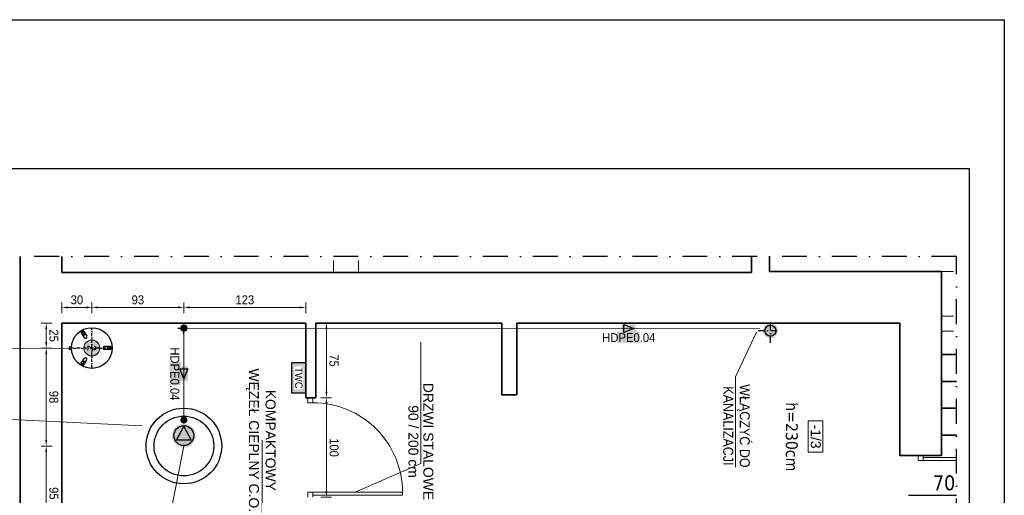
# Model space of a CAD drawing. Header units: millimetres. Extents: x -17023 to -15538, y -265397 to -264347.
# Tile 3 of 3: x -16527 to -15538, y -264825 to -264347. Entities that reach past the tile are written whole.
import ezdxf
from ezdxf.enums import TextEntityAlignment as Align

# ---------------------------------------------------------------- set-up
doc = ezdxf.new("R2010")
doc.units = ezdxf.units.MM
for name, pattern in [('ACAD_ISO03W100', [30, 12, -18]), ('CONTINOUS', [0]), ('DASHDOT', [25.4, 12.7, -6.35, 0, -6.35]), ('DASHDOT2', [0.5, 0.25, -0.125, 0, -0.125])]:
    doc.linetypes.add(name, pattern=pattern)
doc.layers.get('0').update_dxf_attribs({"color": 20, "lineweight": 35})
doc.layers.get('Defpoints').update_dxf_attribs({"lineweight": 9})
for name, color, linetype in [('-- Budynek', 35, 'Continuous'), ('-- K_SANIT', 131, 'CONTINOUS'), ('-- K_SANIT_opis', 11, 'CONTINOUS'), ('-- RAMKA', 11, 'Continuous'), ('-- urządzenia', 51, 'Continuous')]:
    doc.layers.add(name, color=color, linetype=linetype)
for name, color, linetype, lineweight in [('-- CO_opis', 11, 'Continuous', 0), ('Dodatki', 11, 'Continuous', 9), ('OPISY', 1, 'Continuous', 9), ('stolarka0.09', 3, 'Continuous', 9), ('WYMIARY', 123, 'Continuous', 9)]:
    doc.layers.add(name, color=color, linetype=linetype, lineweight=lineweight)
doc.layers.add('--pomoc', color=6, linetype='Continuous', plot=False)
doc.styles.add('1-100', font='arial.ttf', dxfattribs={"width": 0.5, "oblique": 5, "height": 20})
doc.styles.add('A', font='arial.ttf', dxfattribs={"width": 0.9})
doc.styles.add('INSTADT', font='arial.ttf', dxfattribs={"width": 0.9})
doc.styles.get("Standard").update_dxf_attribs({"font": 'arial.ttf'})
doc.styles.add('styl1', font='tahoma.ttf')
doc.dimstyles.new('1-100', dxfattribs={"dimtxt": 20, "dimasz": 0.4, "dimexe": 15, "dimexo": 0.1, "dimgap": 2, "dimtad": 1, "dimdec": 0, "dimdsep": 46, "dimtxsty": '1-100', "dimblk": 'wymiarowa', "dimcen": 0, "dimse1": 1, "dimse2": 1, "dimclrd": 256, "dimclre": 256, "dimclrt": 2, "dimadec": 0, "dimazin": 0, "dimtfac": 1, "dimtdec": 0, "dimtix": 1, "dimtofl": 0, "dimtmove": 1, "dimatfit": 0, "dimldrblk": 'wymiarowa', "dimfxl": 1, "dimtolj": 1, "dimtzin": 0, "dimlwd": -1, "dimlwe": -1, "dimarcsym": 0})

# ---------------------------------------------------------------- blocks, each defined once
blk = doc.blocks.new('-- ROZDZIELNICA TWC_rz')
blk.add_hatch(color=251).paths.add_polyline_path([(0, -15), (0, 15), (-14.2, 15), (-14.2, -15)])
at = {"color": 7, "ltscale": 100, "insert": (-7.1, 0), "char_height": 7.5, "attachment_point": 5, "rotation": 270, "style": 'A', "bg_fill": 3, "box_fill_scale": 1.1, "bg_fill_color": 256, "bg_fill_transparency": 10617998}
blk.add_mtext('TWC', dxfattribs=at)
at = {"ltscale": 100}
blk.add_lwpolyline([(-14.2, -15), (0, -15), (0, 15), (-14.2, 15)], close=True, dxfattribs=at)
blk = doc.blocks.new('-- pion_kan')
h = blk.add_hatch(color=251)
edge = h.paths.add_edge_path()
edge.add_ellipse((0, 0), major_axis=(-5.31, 5.31), ratio=1, start_angle=0, end_angle=360)
at = {"color": 50, "linetype": 'DASHDOT2', "ltscale": 25}
for p, q in [((0, -12.28), (0, 12.28)), ((12.28, 0), (-12.28, 0))]:
    blk.add_line(p, q, dxfattribs=at)
at = {"color": 51, "linetype": 'Continuous'}
blk.add_ellipse((0, 0), major_axis=(-3.9, 3.9), ratio=1, start_param=3.926991, end_param=10.210176, dxfattribs=at)
blk = doc.blocks.new('A$C541D7E8F')
at = {"layer": '-- K_SANIT', "xscale": 0.5, "yscale": 0.5}
blk.add_blockref('-- pion_kan', (0, 0), dxfattribs=at)
blk = doc.blocks.new('-- średnica_kan')
for points in [[(23.3, 28.5), (-22.3, 28.5), (-22.3, 6.5), (23.3, 6.5)], [(-14.1, 6.5), (15.1, 6.5), (15.1, -8.5), (-14.1, -8.5)]]:
    blk.add_hatch(color=251).paths.add_polyline_path(points)
at = {"linetype": 'Continuous', "ltscale": 100}
for p, q in [((-10.1, 0), (10.1, 8.1)), ((10.1, -8.1), (-10.1, 0)), ((10.1, 8.1), (10.1, -8.1))]:
    blk.add_line(p, q, dxfattribs=at)
at = {"color": 7, "style": 'A', "width": 0.9, "flags": 12}
blk.add_attdef('ŚREDNICA', text='', height=18, dxfattribs=at).set_placement((0, 4.1), align=Align.BOTTOM_CENTER)
blk = doc.blocks.new('RAMKA')
at = {"layer": '-- RAMKA', "color": 50}
blk.add_line((0, 2970), (300, 2970), dxfattribs=at)
blk.add_lwpolyline([(0, 2970), (2100, 2970), (2100, 0), (0, 0)], close=True, dxfattribs=at)
at = {"layer": '-- RAMKA', "color": 11}
blk.add_lwpolyline([(300, 69.4), (2030, 69.4), (2030, 2900), (300, 2900)], close=True, dxfattribs=at)
blk = doc.blocks.new('-- NG 50')
at = {"color": 50, "linetype": 'DASHDOT', "ltscale": 0.25}
for p, q in [((0, 20.45), (0, -20.45)), ((-20.45, 0), (20.45, 0))]:
    blk.add_line(p, q, dxfattribs=at)
at = {"color": 50, "extrusion": (0, 0, -1)}
for p, q in [((7.95, 16.77), (5.14, 11.9)), ((6.4, 14.09), (6.41, 14.1)), ((6.41, 14.11), (6.41, 14.1)), ((10.55, 15.27), (7.74, 10.4)), ((-18.5, 1.5), (-12.87, 1.5)), ((-18.5, -1.5), (-12.87, -1.5)), ((-15.42, -1.5), (-15.41, -1.5)), ((-15.4, -1.5), (-15.41, -1.5)), ((7.95, -16.77), (5.14, -11.9)), ((10.55, -15.27), (7.74, -10.4)), ((9, -12.59), (9.01, -12.6)), ((9.01, -12.61), (9.01, -12.6))]:
    blk.add_line(p, q, dxfattribs=at)
at = {"color": 11, "extrusion": (0, 0, -1)}
for p, q in [((22.45, 1.34), (20.4, 1.34)), ((22.45, 1.34), (22.45, 0)), ((22.45, 0), (22.45, -1.35)), ((22.45, -1.35), (20.4, -1.35))]:
    blk.add_line(p, q, dxfattribs=at)
at = {"color": 0}
for radius in [20.45, 0.612]:
    blk.add_circle((0, 0), radius, dxfattribs=at)
at = {"color": 50}
for centre, radius in [((9.37, 16.24), 0.75), ((-18.75, 0), 0.75), ((0, 0), 0.367), ((0, 0), 0.184), ((9.37, -16.24), 0.75)]:
    blk.add_circle(centre, radius, dxfattribs=at)
for centre, radius, start, end in [((6.5, 11.25), 1.5, 154.47439, 325.52561), ((15.77, 27.31), 15.04, 234.27519, 245.72481), ((15.77, 27.31), 14.84, 234.19776, 245.80224), ((9.25, 16.02), 1.5, 330, 150), ((-18.5, 0), 1.5, 90, 270), ((-31.54, 0), 14.84, 354.19776, 5.80224), ((-31.54, 0), 15.04, 354.27519, 5.72481), ((-12.99, 0), 1.5, 274.47439, 85.52561), ((6.5, -11.25), 1.5, 34.47439, 205.52561), ((15.77, -27.31), 15.04, 114.27519, 125.72481), ((15.77, -27.31), 14.84, 114.19776, 125.80224), ((9.25, -16.02), 1.5, 210, 30)]:
    blk.add_arc(centre, radius, start, end, dxfattribs=at)
at = {"color": 50, "extrusion": (0, 0, -1)}
for centre, major_axis, start_param, end_param in [((4.6, 7.96), (-12.85, 7.42), 1.469528, 1.672065), ((4.6, 7.96), (-13.02, 7.52), 1.47088, 1.570796), ((4.6, 7.96), (-13.02, 7.52), 1.570796, 1.670713), ((-9.2, 0), (0, -15.04), 1.570796, 1.670713), ((-9.2, 0), (0, -15.04), 1.47088, 1.570796), ((-9.2, 0), (0, -14.84), 1.469528, 1.672065), ((4.6, -7.96), (12.85, 7.42), 1.469528, 1.672065), ((4.6, -7.96), (13.02, 7.52), 1.570796, 1.670713), ((4.6, -7.96), (13.02, 7.52), 1.47088, 1.570796)]:
    blk.add_ellipse(centre, major_axis=major_axis, ratio=0.421187, start_param=start_param, end_param=end_param, dxfattribs=at)
blk = doc.blocks.new('-- NR_22')
h = blk.add_hatch(color=251)
edge = h.paths.add_edge_path()
edge.add_arc((0, 30), 22, 0, 360)
at = {"color": 50}
blk.add_circle((0, 30), 20, dxfattribs=at)
at = {"style": 'A', "width": 0.9, "flags": 12}
blk.add_attdef('22', text='', height=20, dxfattribs=at).set_placement((0, 30, 0.1), align=Align.MIDDLE_CENTER)
blk = doc.blocks.new('*D50')
at = {"layer": '-- CO_opis', "color": 50, "linetype": 'Continuous', "ltscale": 2}
for p, q in [((-16494.76, -264651.93), (-16505.56, -264651.93)), ((-16494.76, -264676.93), (-16505.56, -264676.93))]:
    blk.add_line(p, q, dxfattribs=at)
at = {"layer": '-- CO_opis', "linetype": 'Continuous', "lineweight": 5, "ltscale": 2}
blk.add_line((-16500.56, -264657.93), (-16500.56, -264670.93), dxfattribs=at)
at = {"layer": '-- CO_opis', "linetype": 'Continuous', "ltscale": 2}
for points in [[(-16499.56, -264657.93), (-16501.56, -264657.93), (-16500.56, -264651.93)], [(-16499.56, -264670.93), (-16501.56, -264670.93), (-16500.56, -264676.93)]]:
    blk.add_solid(points, dxfattribs=at)
at = {"layer": 'Defpoints', "color": 0, "linetype": 'Continuous', "ltscale": 2}
for p in [(-16484.76, -264651.93), (-16500.56, -264676.93), (-16484.76, -264676.93)]:
    blk.add_point(p, dxfattribs=at)
at = {"layer": '-- CO_opis', "color": 1, "linetype": 'Continuous', "ltscale": 2, "insert": (-16492.97, -264664.43), "char_height": 9, "attachment_point": 5, "rotation": 270, "style": 'INSTADT'}
blk.add_mtext('\\A1;25', dxfattribs=at)
blk = doc.blocks.new('_ArchTick')
at = {"color": 0, "linetype": 'ByBlock', "const_width": 0.15}
blk.add_lwpolyline([(-0.5, -0.5), (0.5, 0.5)], dxfattribs=at)
blk = doc.blocks.new('wymiarowa')
at = {"layer": 'WYMIARY'}
for p, q in [((0, 25), (0, -25)), ((-17, 0), (17, 0))]:
    blk.add_line(p, q, dxfattribs=at)
at = {"layer": 'WYMIARY', "xscale": 17, "yscale": 17, "zscale": 17, "rotation": 180}
blk.add_blockref('_ArchTick', (0, 0), dxfattribs=at)
blk = doc.blocks.new('*D51')
at = {"layer": '-- CO_opis', "color": 50, "linetype": 'Continuous', "ltscale": 2}
for p, q in [((-16494.76, -264676.93), (-16505.56, -264676.93)), ((-16494.76, -264775.4), (-16505.56, -264775.4))]:
    blk.add_line(p, q, dxfattribs=at)
at = {"layer": '-- CO_opis', "linetype": 'Continuous', "lineweight": 5, "ltscale": 2}
blk.add_line((-16500.56, -264769.4), (-16500.56, -264682.93), dxfattribs=at)
at = {"layer": '-- CO_opis', "linetype": 'Continuous', "ltscale": 2}
for points in [[(-16499.56, -264682.93), (-16501.56, -264682.93), (-16500.56, -264676.93)], [(-16499.56, -264769.4), (-16501.56, -264769.4), (-16500.56, -264775.4)]]:
    blk.add_solid(points, dxfattribs=at)
at = {"layer": 'Defpoints', "color": 0, "linetype": 'Continuous', "ltscale": 2}
for p in [(-16500.56, -264676.93), (-16484.76, -264676.93), (-16484.76, -264775.4)]:
    blk.add_point(p, dxfattribs=at)
at = {"layer": '-- CO_opis', "color": 1, "linetype": 'Continuous', "ltscale": 2, "insert": (-16492.97, -264726.17), "char_height": 9, "attachment_point": 5, "rotation": 270, "style": 'INSTADT'}
blk.add_mtext('\\A1;98', dxfattribs=at)
blk = doc.blocks.new('*D52')
at = {"layer": '-- CO_opis', "color": 50, "linetype": 'Continuous', "ltscale": 2}
for p, q in [((-16494.76, -264775.4), (-16505.56, -264775.4)), ((-16494.76, -264870.62), (-16505.56, -264870.62))]:
    blk.add_line(p, q, dxfattribs=at)
at = {"layer": '-- CO_opis', "linetype": 'Continuous', "lineweight": 5, "ltscale": 2}
blk.add_line((-16500.56, -264781.4), (-16500.56, -264864.62), dxfattribs=at)
at = {"layer": '-- CO_opis', "linetype": 'Continuous', "ltscale": 2}
for points in [[(-16499.56, -264781.4), (-16501.56, -264781.4), (-16500.56, -264775.4)], [(-16499.56, -264864.62), (-16501.56, -264864.62), (-16500.56, -264870.62)]]:
    blk.add_solid(points, dxfattribs=at)
at = {"layer": 'Defpoints', "color": 0, "linetype": 'Continuous', "ltscale": 2}
for p in [(-16484.76, -264775.4), (-16500.56, -264870.62), (-16484.76, -264870.62)]:
    blk.add_point(p, dxfattribs=at)
at = {"layer": '-- CO_opis', "color": 1, "linetype": 'Continuous', "ltscale": 2, "insert": (-16492.97, -264823.01), "char_height": 9, "attachment_point": 5, "rotation": 270, "style": 'INSTADT'}
blk.add_mtext('\\A1;95', dxfattribs=at)
blk = doc.blocks.new('*D55')
at = {"layer": '-- CO_opis', "color": 50, "linetype": 'Continuous', "ltscale": 2}
for p, q in [((-16484.76, -264641.93), (-16484.76, -264631.13)), ((-16454.76, -264641.93), (-16454.76, -264631.13))]:
    blk.add_line(p, q, dxfattribs=at)
at = {"layer": '-- CO_opis', "linetype": 'Continuous', "lineweight": 5, "ltscale": 2}
blk.add_line((-16460.76, -264636.13), (-16478.76, -264636.13), dxfattribs=at)
at = {"layer": '-- CO_opis', "linetype": 'Continuous', "ltscale": 2}
for points in [[(-16478.76, -264635.13), (-16478.76, -264637.13), (-16484.76, -264636.13)], [(-16460.76, -264635.13), (-16460.76, -264637.13), (-16454.76, -264636.13)]]:
    blk.add_solid(points, dxfattribs=at)
at = {"layer": 'Defpoints', "color": 0, "linetype": 'Continuous', "ltscale": 2}
for p in [(-16484.76, -264636.13), (-16484.76, -264651.93), (-16454.76, -264651.93)]:
    blk.add_point(p, dxfattribs=at)
at = {"layer": '-- CO_opis', "color": 1, "linetype": 'Continuous', "ltscale": 2, "insert": (-16469.76, -264628.54), "char_height": 9, "attachment_point": 5, "style": 'INSTADT'}
blk.add_mtext('\\A1;30', dxfattribs=at)
blk = doc.blocks.new('*D58')
at = {"layer": '-- CO_opis', "color": 50, "linetype": 'Continuous', "ltscale": 2}
for p, q in [((-16224.76, -264726.93), (-16213.96, -264726.93)), ((-16224.76, -264826.93), (-16213.96, -264826.93))]:
    blk.add_line(p, q, dxfattribs=at)
at = {"layer": '-- CO_opis', "linetype": 'Continuous', "lineweight": 5, "ltscale": 2}
blk.add_line((-16218.96, -264732.93), (-16218.96, -264820.93), dxfattribs=at)
at = {"layer": '-- CO_opis', "linetype": 'Continuous', "ltscale": 2}
for points in [[(-16217.96, -264732.93), (-16219.96, -264732.93), (-16218.96, -264726.93)], [(-16217.96, -264820.93), (-16219.96, -264820.93), (-16218.96, -264826.93)]]:
    blk.add_solid(points, dxfattribs=at)
at = {"layer": 'Defpoints', "color": 0, "linetype": 'Continuous', "ltscale": 2}
for p in [(-16239.76, -264726.93), (-16239.76, -264826.93), (-16218.96, -264826.93)]:
    blk.add_point(p, dxfattribs=at)
at = {"layer": '-- CO_opis', "color": 1, "linetype": 'Continuous', "ltscale": 2, "insert": (-16211.37, -264776.93), "char_height": 9, "attachment_point": 5, "rotation": 270, "style": 'INSTADT'}
blk.add_mtext('\\A1;100', dxfattribs=at)
blk = doc.blocks.new('*D59')
at = {"layer": '-- CO_opis', "color": 50, "linetype": 'Continuous', "ltscale": 2}
for p, q in [((-16224.76, -264651.93), (-16213.96, -264651.93)), ((-16224.76, -264726.93), (-16213.96, -264726.93))]:
    blk.add_line(p, q, dxfattribs=at)
at = {"layer": '-- CO_opis', "linetype": 'Continuous', "lineweight": 5, "ltscale": 2}
blk.add_line((-16218.96, -264720.93), (-16218.96, -264657.93), dxfattribs=at)
at = {"layer": '-- CO_opis', "linetype": 'Continuous', "ltscale": 2}
for points in [[(-16217.96, -264657.93), (-16219.96, -264657.93), (-16218.96, -264651.93)], [(-16217.96, -264720.93), (-16219.96, -264720.93), (-16218.96, -264726.93)]]:
    blk.add_solid(points, dxfattribs=at)
at = {"layer": 'Defpoints', "color": 0, "linetype": 'Continuous', "ltscale": 2}
for p in [(-16239.76, -264651.93), (-16218.96, -264651.93), (-16239.76, -264726.93)]:
    blk.add_point(p, dxfattribs=at)
at = {"layer": '-- CO_opis', "color": 1, "linetype": 'Continuous', "ltscale": 2, "insert": (-16211.39, -264689.43), "char_height": 9, "attachment_point": 5, "rotation": 270, "style": 'INSTADT'}
blk.add_mtext('\\A1;75', dxfattribs=at)
blk = doc.blocks.new('*D60')
at = {"layer": '-- CO_opis', "color": 50, "linetype": 'Continuous', "ltscale": 2}
for p, q in [((-16454.76, -264641.93), (-16454.76, -264631.13)), ((-16362.26, -264641.93), (-16362.26, -264631.13))]:
    blk.add_line(p, q, dxfattribs=at)
at = {"layer": '-- CO_opis', "linetype": 'Continuous', "lineweight": 5, "ltscale": 2}
blk.add_line((-16448.76, -264636.13), (-16368.26, -264636.13), dxfattribs=at)
at = {"layer": '-- CO_opis', "linetype": 'Continuous', "ltscale": 2}
for points in [[(-16448.76, -264635.13), (-16448.76, -264637.13), (-16454.76, -264636.13)], [(-16368.26, -264635.13), (-16368.26, -264637.13), (-16362.26, -264636.13)]]:
    blk.add_solid(points, dxfattribs=at)
at = {"layer": 'Defpoints', "color": 0, "linetype": 'Continuous', "ltscale": 2}
for p in [(-16362.26, -264636.13), (-16454.76, -264651.93), (-16362.26, -264651.93)]:
    blk.add_point(p, dxfattribs=at)
at = {"layer": '-- CO_opis', "color": 1, "linetype": 'Continuous', "ltscale": 2, "insert": (-16408.51, -264628.54), "char_height": 9, "attachment_point": 5, "style": 'INSTADT'}
blk.add_mtext('\\A1;93', dxfattribs=at)
blk = doc.blocks.new('*D61')
at = {"layer": '-- CO_opis', "color": 50, "linetype": 'Continuous', "ltscale": 2}
for p, q in [((-16362.26, -264641.93), (-16362.26, -264631.13)), ((-16239.76, -264641.93), (-16239.76, -264631.13))]:
    blk.add_line(p, q, dxfattribs=at)
at = {"layer": '-- CO_opis', "linetype": 'Continuous', "lineweight": 5, "ltscale": 2}
blk.add_line((-16245.76, -264636.13), (-16356.26, -264636.13), dxfattribs=at)
at = {"layer": '-- CO_opis', "linetype": 'Continuous', "ltscale": 2}
for points in [[(-16356.26, -264635.13), (-16356.26, -264637.13), (-16362.26, -264636.13)], [(-16245.76, -264635.13), (-16245.76, -264637.13), (-16239.76, -264636.13)]]:
    blk.add_solid(points, dxfattribs=at)
at = {"layer": 'Defpoints', "color": 0, "linetype": 'Continuous', "ltscale": 2}
for p in [(-16362.26, -264636.13), (-16362.26, -264651.93), (-16239.76, -264651.93)]:
    blk.add_point(p, dxfattribs=at)
at = {"layer": '-- CO_opis', "color": 1, "linetype": 'Continuous', "ltscale": 2, "insert": (-16301.01, -264628.54), "char_height": 9, "attachment_point": 5, "style": 'INSTADT'}
blk.add_mtext('\\A1;123', dxfattribs=at)
blk = doc.blocks.new('pompa')
h = blk.add_hatch(color=251)
edge = h.paths.add_edge_path()
edge.add_arc((0, 0), 11.94, 0, 360)
blk.add_hatch(color=7).paths.add_polyline_path([(-9.2, 0), (4.57, -7.23), (4.57, 7.23)])
at = {"color": 50}
for p, q in [((-9.2, 0), (4.57, 7.23)), ((4.57, -7.23), (-9.2, 0)), ((4.57, 7.23), (4.57, -7.23))]:
    blk.add_line(p, q, dxfattribs=at)
at = {"color": 51}
blk.add_circle((0, 0), 9.94, dxfattribs=at)
blk = doc.blocks.new('pion')
h = blk.add_hatch(color=251)
edge = h.paths.add_edge_path()
edge.add_arc((0, 0), 6, 0, 360)
h = blk.add_hatch(color=50)
edge = h.paths.add_edge_path()
edge.add_arc((0, 0), 4, 0, 360)
at = {"color": 50}
blk.add_circle((0, 0), 4, dxfattribs=at)
blk = doc.blocks.new('-- SCH_600 + pompa')
at = {"color": 50}
blk.add_circle((0, 0), 38, dxfattribs=at)
at = {"color": 0}
blk.add_circle((0, 0), 30, dxfattribs=at)
at = {"rotation": 180}
blk.add_blockref('pompa', (10.41, 0), dxfattribs=at)
at = {"ltscale": 0.6, "xscale": 0.6, "yscale": 0.6}
blk.add_blockref('pion', (26.15, 0), dxfattribs=at)

msp = doc.modelspace()

# ---------------------------------------------------------------- linework, layer by layer
at = {"layer": '-- Budynek', "color": 50, "linetype": 'DASHDOT2', "ltscale": 100}
msp.add_line((-15585.74, -265203.93), (-15585.74, -264584.94), dxfattribs=at)
msp.add_lwpolyline([(-15585.74, -264584.94), (-16526.76, -264584.94)], dxfattribs=at)
at = {"layer": '-- CO_opis', "color": 11}
msp.add_lwpolyline([(-16471.78, -264676.93), (-16563.75, -264677.24), (-16563.75, -264677.24), (-16563.75, -264557.21)], dxfattribs=at)
at = {"layer": '-- K_SANIT', "linetype": 'Continuous', "lineweight": 0}
for p, q in [((-16362.26, -264656.88), (-15783.67, -264657.38)), ((-16362.26, -264749.26), (-16362.26, -264656.89)), ((-16410.55, -265019.22), (-16362.26, -264775.4))]:
    msp.add_line(p, q, dxfattribs=at)
at = {"layer": '--pomoc', "ltscale": 0.05}
msp.add_line((-15633.89, -264824.93), (-15585.74, -264824.93), dxfattribs=at)
for p, q in [((-16484.76, -264584.94), (-16484.76, -264600.93)), ((-15791.76, -264600.93), (-15791.76, -264584.94)), ((-15773.76, -264599.93), (-15773.76, -264584.94)), ((-15791.76, -264600.93), (-16484.76, -264600.93)), ((-15600.76, -264599.93), (-15773.76, -264599.93)), ((-15600.76, -264784.93), (-15600.76, -264599.93)), ((-16484.76, -265148.93), (-16484.76, -264651.93)), ((-16239.76, -264651.93), (-16484.76, -264651.93)), ((-16239.76, -264726.93), (-16239.76, -264651.93)), ((-16042.76, -264651.93), (-16229.76, -264651.93)), ((-16229.76, -264651.93), (-16229.76, -264726.93)), ((-16042.76, -264723.93), (-16042.76, -264651.93)), ((-15642.76, -264651.93), (-16027.76, -264651.93)), ((-16027.76, -264651.93), (-16027.76, -264723.93)), ((-15642.76, -264784.93), (-15642.76, -264651.93)), ((-15585.74, -264683.43), (-15600.76, -264683.43)), ((-15585.74, -264710.43), (-15600.76, -264710.43)), ((-16027.76, -264723.93), (-16042.76, -264723.93)), ((-16239.76, -264726.93), (-16229.76, -264726.93)), ((-15585.74, -264737.43), (-15600.76, -264737.43)), ((-15585.74, -264764.43), (-15600.76, -264764.43)), ((-15600.76, -264784.93), (-15642.76, -264784.93))]:
    msp.add_line(p, q)
at = {"layer": 'Dodatki', "linetype": 'ACAD_ISO03W100'}
for p, q in [((-16211.76, -264600.93), (-16211.76, -264584.94)), ((-16186.76, -264600.93), (-16186.76, -264584.94)), ((-15600.76, -264599.93), (-15585.74, -264599.93)), ((-15600.76, -264644.93), (-15585.74, -264644.93)), ((-15600.76, -264659.93), (-15585.74, -264659.93))]:
    msp.add_line(p, q, dxfattribs=at)
at = {"layer": 'Dodatki'}
msp.add_lwpolyline([(-15719.97, -264781.62), (-15719.97, -264750.19), (-15734.79, -264750.19), (-15734.79, -264781.62)], close=True, dxfattribs=at)
at = {"layer": 'stolarka0.09'}
for p, q in [((-16237.52, -264726.93), (-16237.52, -264731.93)), ((-16237.52, -264731.93), (-16232.52, -264731.93)), ((-16232.52, -264726.93), (-16232.52, -264731.93)), ((-15624.18, -264789.93), (-15624.18, -264784.93)), ((-15619.18, -264789.93), (-15619.18, -264784.93)), ((-16237.52, -264821.93), (-16237.52, -264826.93)), ((-16232.52, -264821.93), (-16232.52, -264826.93))]:
    msp.add_line(p, q, dxfattribs=at)
at = {"layer": 'stolarka0.09', "ltscale": 0.05}
for p, q in [((-15624.18, -264789.93), (-15585.74, -264789.93)), ((-15619.18, -264786.93), (-15585.74, -264786.93)), ((-16237.52, -264821.93), (-16142.52, -264821.93)), ((-16142.52, -264821.93), (-16142.52, -264824.93)), ((-16232.52, -264824.93), (-16142.52, -264824.93))]:
    msp.add_line(p, q, dxfattribs=at)
msp.add_arc((-16232.52, -264821.93), 90, 0, 90.00017, dxfattribs=at)

# ---------------------------------------------------------------- block references
at = {"layer": '-- CO_opis'}
ref = msp.add_blockref('-- NR_22', (-16466.76, -264676.93), dxfattribs=dict(at, xscale=0.4, yscale=0.4, zscale=0.001, rotation=269.9999999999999))
ref.add_attrib('22', '2', dxfattribs={"layer": '0', "height": 8.8, "rotation": 270, "style": 'A', "width": 0.9}).set_placement((-16454.76, -264676.93, 0), align=Align.MIDDLE_CENTER)
at = {"layer": '-- K_SANIT', "ltscale": 10, "rotation": 269.9999999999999}
msp.add_blockref('A$C541D7E8F', (-16362.26, -264656.89), dxfattribs=at)
at = {"layer": '-- K_SANIT', "ltscale": 10, "xscale": 2, "yscale": 2, "rotation": 269.9999999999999}
msp.add_blockref('A$C541D7E8F', (-15772.76, -264659.45), dxfattribs=at)
at = {"layer": '-- K_SANIT_opis'}
ref = msp.add_blockref('-- średnica_kan', (-15915.19, -264657.43), dxfattribs=dict(at, xscale=0.4999999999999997, yscale=0.4999999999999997, rotation=180))
ref.add_attrib('ŚREDNICA', 'HDPE0.04', dxfattribs={"layer": '0', "color": 7, "height": 9, "rotation": 0, "style": 'A', "oblique": 360, "width": 0.9, "flags": 12}).set_placement((-15915.14, -264673.67), align=Align.BOTTOM_CENTER)
ref = msp.add_blockref('-- średnica_kan', (-16362.26, -264702.87), dxfattribs=dict(at, xscale=0.4999999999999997, yscale=0.4999999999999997, rotation=90.00000000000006))
ref.add_attrib('ŚREDNICA', 'HDPE0.04', dxfattribs={"layer": '0', "color": 7, "height": 9, "rotation": 270, "style": 'A', "oblique": 360, "width": 0.9, "flags": 12}).set_placement((-16378.5, -264702.92), align=Align.BOTTOM_CENTER)
at = {"layer": '-- urządzenia', "linetype": 'Continuous', "lineweight": 13, "rotation": 180}
msp.add_blockref('-- NG 50', (-16454.76, -264676.93), dxfattribs=at)
at = {"layer": '-- urządzenia', "linetype": 'Continuous', "lineweight": 13, "zscale": 10, "rotation": 89.99999999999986}
msp.add_blockref('-- SCH_600 + pompa', (-16362.26, -264775.4), dxfattribs=at)

# ---------------------------------------------------------------- texts
at = {"layer": '-- CO_opis', "color": 11, "char_height": 10, "attachment_point": 5, "rotation": 270, "style": 'INSTADT', "bg_fill": 3, "bg_fill_color": 256, "bg_fill_transparency": 0}
for s, insert, box_fill_scale in [('WŁĄCZYĆ DO\\PKANALIZACJI', (-15806.94, -264755.19), 1.1), ('{\\W1;SZCZELNA STUDZIENKA \\PSCHŁADZAJĄCA, Ø600,\\PH\\H0.7x;min\\H1.4286x; = 0.80 m Z POMPĄ\\PODWADNIAJĄCĄ TEMP.\\PPRACY 90°C}', (-16589.05, -264834.83), 1.5)]:
    msp.add_mtext(s, dxfattribs=dict(at, insert=insert, box_fill_scale=box_fill_scale))
at = {"layer": '--pomoc', "ltscale": 0.05, "style": 'styl1'}
msp.add_text('70', height=15, dxfattribs=at).set_placement((-15609.52, -264819.88))
at = {"layer": '--pomoc', "ltscale": 0.05, "insert": (-15745.26, -264731.42), "char_height": 12, "width": 125.2406, "attachment_point": 1, "rotation": 270, "style": 'styl1'}
msp.add_mtext('h=230cm', dxfattribs=at)
at = {"layer": 'OPISY', "insert": (-15722.18, -264753.94), "char_height": 10, "width": 177.5875, "attachment_point": 1, "rotation": 270}
msp.add_mtext('-1/3', dxfattribs=at)

# ---------------------------------------------------------------- dimensions: what is measured, and where the dimension line sits
at = {"layer": '-- CO_opis', "linetype": 'Continuous', "ltscale": 2}
for base, p1, p2, angle, override, picture, middle in [((-16484.76, -264636.13), (-16454.76, -264651.93), (-16484.76, -264651.93), 180, {"dimtxt": 9, "dimasz": 6, "dimexe": 5, "dimexo": 10, "dimgap": 3, "dimtxsty": 'INSTADT', "dimsah": 1, "dimse1": 0, "dimse2": 0, "dimclre": 50, "dimclrt": 1, "dimfxl": 30, "dimfxlon": 1, "dimlwd": 5}, '*D55', (-16469.76, -264628.54)), ((-16362.2633, -264636.1345), (-16239.7631, -264651.9338), (-16362.2633, -264651.9338), 180, {"dimtxt": 9, "dimasz": 6, "dimexe": 5, "dimexo": 10, "dimgap": 3, "dimtxsty": 'INSTADT', "dimsah": 1, "dimse1": 0, "dimse2": 0, "dimclre": 50, "dimclrt": 1, "dimfxl": 30, "dimfxlon": 1, "dimlwd": 5}, '*D61', (-16301.0132, -264628.5363)), ((-16500.56, -264676.93), (-16484.76, -264651.93), (-16484.76, -264676.93), 270, {"dimtxt": 9, "dimasz": 6, "dimexe": 5, "dimexo": 10, "dimgap": 3, "dimtxsty": 'INSTADT', "dimsah": 1, "dimse1": 0, "dimse2": 0, "dimclre": 50, "dimclrt": 1, "dimfxl": 30, "dimfxlon": 1, "dimlwd": 5}, '*D50', (-16492.97, -264664.43)), ((-16500.56, -264676.93), (-16484.76, -264775.4), (-16484.76, -264676.93), 90, {"dimtxt": 9, "dimasz": 6, "dimexe": 5, "dimexo": 10, "dimgap": 3, "dimtxsty": 'INSTADT', "dimsah": 1, "dimse1": 0, "dimse2": 0, "dimclre": 50, "dimclrt": 1, "dimfxl": 30, "dimfxlon": 1, "dimlwd": 5}, '*D51', (-16492.97, -264726.17)), ((-16218.96, -264826.93), (-16239.76, -264726.93), (-16239.76, -264826.93), 270, {"dimtxt": 9, "dimasz": 6, "dimexe": 5, "dimexo": 15, "dimgap": 3, "dimtxsty": 'INSTADT', "dimsah": 1, "dimse1": 0, "dimse2": 0, "dimclre": 50, "dimclrt": 1, "dimfxl": 30, "dimfxlon": 1, "dimlwd": 5}, '*D58', (-16211.37, -264776.93)), ((-16500.56, -264870.62), (-16484.76, -264775.4), (-16484.76, -264870.62), 270, {"dimtxt": 9, "dimasz": 6, "dimexe": 5, "dimexo": 10, "dimgap": 3, "dimtxsty": 'INSTADT', "dimsah": 1, "dimse1": 0, "dimse2": 0, "dimclre": 50, "dimclrt": 1, "dimfxl": 30, "dimfxlon": 1, "dimlwd": 5}, '*D52', (-16492.97, -264823.01))]:
    dim = msp.add_linear_dim(base=base, p1=p1, p2=p2, angle=angle, dimstyle='1-100', override=override, dxfattribs=at)
    dim.commit()
    dim.dimension.update_dxf_attribs({"geometry": picture, "text_midpoint": middle})
dim = msp.add_linear_dim(base=(-16362.2633, -264636.1345), p1=(-16454.7636, -264651.9338), p2=(-16362.2633, -264651.9338), dimstyle='1-100', override={"dimtxt": 9, "dimasz": 6, "dimexe": 5, "dimexo": 10, "dimgap": 3, "dimtxsty": 'INSTADT', "dimsah": 1, "dimse1": 0, "dimse2": 0, "dimclre": 50, "dimclrt": 1, "dimfxl": 30, "dimfxlon": 1, "dimlwd": 5}, dxfattribs=at)
dim.commit()
dim.dimension.update_dxf_attribs({"geometry": '*D60', "text_midpoint": (-16408.5135, -264628.5363)})

# ---------------------------------------------------------------- next in the draw order: linework, layer by layer
at = {"layer": '-- CO_opis', "color": 11, "lineweight": 0}
msp.add_lwpolyline([(-15807.94, -264796.75), (-15807.94, -264706.03), (-15786.86, -264660.95)], dxfattribs=at)
at = {"layer": '-- CO_opis', "color": 11}
msp.add_lwpolyline([(-16563.75, -264918), (-16563.75, -264752.46), (-16563.75, -264747.46), (-16404.2, -264755.2)], dxfattribs=at)
msp.add_line((-16526.76, -264584.94), (-16526.76, -265203.93))

# ---------------------------------------------------------------- next in the draw order: block references
at = {"layer": '-- urządzenia', "linetype": 'Continuous', "lineweight": 0}
msp.add_blockref('-- ROZDZIELNICA TWC_rz', (-16239.76, -264706.93), dxfattribs=at)

# ---------------------------------------------------------------- next in the draw order: texts
at = {"layer": '-- CO_opis', "color": 11, "insert": (-16124.12, -264788.09), "char_height": 10, "attachment_point": 5, "rotation": 270, "line_spacing_factor": 0.9, "style": 'INSTADT', "bg_fill": 3, "box_fill_scale": 1.5, "bg_fill_color": 256, "bg_fill_transparency": 0}
msp.add_mtext('\\pi-34.41;{\\W1;DRZWI STALOWE\\P90 / 200 cm}', dxfattribs=at)

# ---------------------------------------------------------------- next in the draw order: linework, layer by layer
at = {"layer": '-- RAMKA', "linetype": 'Continuous', "lineweight": 13}
msp.add_lwpolyline([(-16124.12, -264670.94), (-16124.12, -264793.09), (-16190.02, -264821.93)], dxfattribs=at)

# ---------------------------------------------------------------- next in the draw order: block references
at = {"xscale": 0.5, "yscale": 0.5, "zscale": 0.5, "rotation": 270}
msp.add_blockref('RAMKA', (-17022.73, -264346.94), dxfattribs=at)

# ---------------------------------------------------------------- next in the draw order: block references
at = {"layer": '-- urządzenia', "linetype": 'Continuous', "lineweight": 0}
msp.add_blockref('-- ROZDZIELNICA TWC_rz', (-16239.76, -264706.93), dxfattribs=at)

# ---------------------------------------------------------------- next in the draw order: texts
at = {"layer": '-- CO_opis', "color": 11, "insert": (-16285.01, -264769.68), "char_height": 10, "attachment_point": 5, "rotation": 270, "style": 'INSTADT', "bg_fill": 3, "box_fill_scale": 1.5, "bg_fill_color": 256, "bg_fill_transparency": 0}
msp.add_mtext('{\\W1;KOMPAKTOWY\\PWĘZEŁ CIEPLNY C.O.}', dxfattribs=at)

# ---------------------------------------------------------------- next in the draw order: dimensions: what is measured, and where the dimension line sits
at = {"layer": '-- CO_opis', "linetype": 'Continuous', "ltscale": 2}
dim = msp.add_linear_dim(base=(-16218.96, -264651.93), p1=(-16239.76, -264726.93), p2=(-16239.76, -264651.93), angle=90, dimstyle='1-100', override={"dimtxt": 9, "dimasz": 6, "dimexe": 5, "dimexo": 15, "dimgap": 3, "dimtxsty": 'INSTADT', "dimsah": 1, "dimse1": 0, "dimse2": 0, "dimclre": 50, "dimclrt": 1, "dimfxl": 30, "dimfxlon": 1, "dimlwd": 5}, dxfattribs=at)
dim.commit()
dim.dimension.update_dxf_attribs({"geometry": '*D59', "text_midpoint": (-16211.39, -264689.43)})

# ---------------------------------------------------------------- next in the draw order: linework, layer by layer
at = {"layer": '-- CO_opis', "color": 11}
msp.add_lwpolyline([(-16323.41, -264920.62), (-16283.64, -264916.39), (-16283.64, -264911.39), (-16283.64, -264769.68)], dxfattribs=at)

doc.saveas('drawing.dxf')
